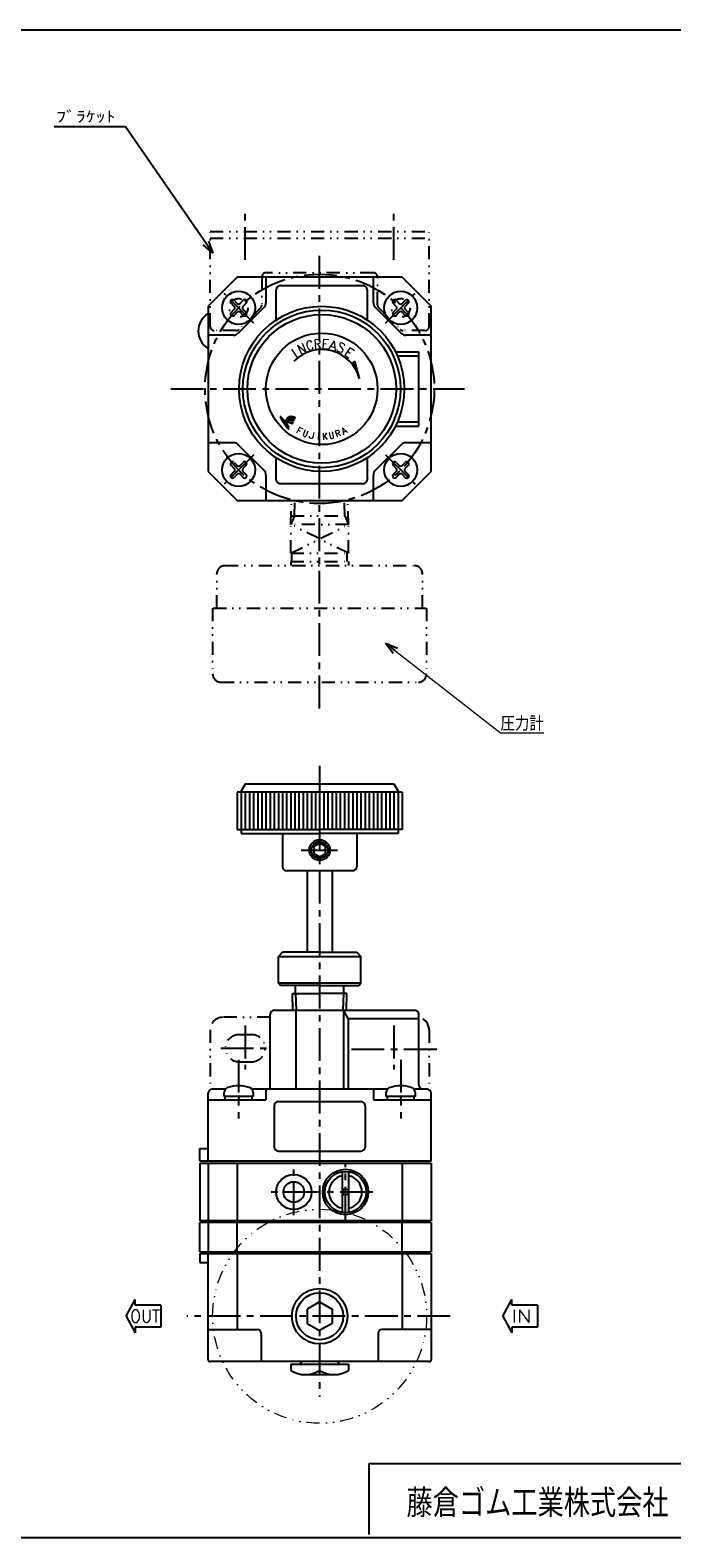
# Model space of a CAD drawing. Header units: millimetres. Extents: x -297 to 286, y -210 to 183.
# Tile 2 of 3: x -89 to 67, y -182 to 183. Entities that reach past the tile are written whole.
import ezdxf
from ezdxf.enums import TextEntityAlignment as Align

# ---------------------------------------------------------------- set-up
doc = ezdxf.new("R2010")
doc.units = ezdxf.units.MM
doc.header["$LTSCALE"] = 0.25
doc.linetypes.add('CENTER', pattern=[50.8, 31.75, -6.35, 6.35, -6.35])
doc.linetypes.add('DIVIDE', pattern=[31.75, 12.7, -6.35, 0, -6.35, 0, -6.35])
doc.layers.add('Layer0014', color=7, linetype='Continuous')
doc.layers.add('ZUWAKU', color=7, linetype='Continuous')
doc.styles.add('FdaStyle0', font='txt.shx', dxfattribs={"width": 0.8, "bigfont": 'bigfont'})

# ---------------------------------------------------------------- blocks, each defined once
blk = doc.blocks.new('_OPEN30')
at = {"color": 0, "linetype": 'ByBlock', "lineweight": -2}
for p, q in [((-1, 0.267949), (0, 0)), ((0, 0), (-1, -0.267949)), ((0, 0), (-1, 0))]:
    blk.add_line(p, q, dxfattribs=at)
blk = doc.blocks.new('DC_GROUP_RR-8-2-BA_4')
at = {"color": 4, "linetype": 'Continuous', "lineweight": 25}
blk.add_line((-24.85, 88.84), (-24.93, 88.86), dxfattribs=at)
for centre, radius, start, end in [((-24.6, 87.14), 2.25, 154.1596, 156.5211), ((-22.43, 85.99), 4.7, 151.9983, 153.0993), ((-23.85, 86.83), 3.06, 151.7036, 153.3939), ((-25.37, 87.61), 1.35, 146.3137, 150.2603), ((-22.77, 85.97), 4.43, 145.7977, 147.2876), ((-26.08, 88.21), 0.428, 137.9478, 145.4483), ((-21.97, 84.85), 5.74, 139.6104, 140.4429), ((-25.69, 88), 0.863, 133.8815, 139.3431), ((-25.89, 88.21), 0.579, 126.6419, 133.6018), ((-32.62, 97.53), 10.92, 305.802, 306.198), ((-25.5, 87.86), 1.09, 123.5906, 128.4094), ((-25.71, 88.13), 0.747, 113.6113, 121.5603), ((-25.47, 87.64), 1.29, 109.8131, 114.4884), ((-25.49, 87.66), 1.26, 105.6944, 109.3068), ((-25.69, 88.41), 0.485, 101.7235, 106.5255), ((-25.46, 87.39), 1.54, 99.1241, 102.6775), ((-25.5, 87.56), 1.36, 93.8559, 98.561), ((-25.49, 87.58), 1.35, 90.2765, 94.1452), ((-25.51, 87.17), 1.75, 87.3084, 89.7512), ((-25.78, 79.29), 9.64, 87.3301, 87.8618), ((-25.38, 87.76), 1.16, 84.1175, 87.6106), ((-25.8, 84.31), 4.64, 82.4113, 83.3245), ((-25.92, 82.69), 6.25, 82.4618, 83.2741), ((-25.3, 87.45), 1.46, 78.7109, 82.0424), ((-26.2, 83.06), 5.93, 77.6612, 78.5158), ((-25.7, 84.77), 4.16, 76.5305, 78.1041), ((-26.52, 81.42), 7.61, 75.3044, 76.4448), ((-25.88, 83.88), 5.06, 74.0939, 75.2655)]:
    blk.add_arc(centre, radius, start, end, dxfattribs=at)
blk = doc.blocks.new('DC_GROUP_RR-8-2-BA_5')
at = {"color": 4, "linetype": 'Continuous', "lineweight": 25}
blk.add_line((-26.73, 87.91), (-26.82, 87.72), dxfattribs=at)
for centre, radius, start, end in [((-19.38, 84.07), 8.29, 153.8872, 155.2023), ((-5.71, 77.69), 23.37, 153.7299, 154.0739), ((-21.36, 85.05), 6.08, 155.7385, 157.3306)]:
    blk.add_arc(centre, radius, start, end, dxfattribs=at)
blk = doc.blocks.new('DC_GROUP_RR-8-2-BA_6')
at = {"color": 4, "linetype": 'Continuous', "lineweight": 25}
for centre, radius, start, end in [((-24.37, 86.27), 2.66, 143.5786, 150.7996), ((-24.81, 86.54), 2.15, 134.1532, 142.386), ((-25.98, 87.77), 0.451, 115.6669, 136.3331), ((-25.59, 87.1), 1.23, 106.453, 118.6432), ((-25.72, 87.37), 0.935, 87.9667, 103.3335), ((-25.68, 86.59), 1.71, 82.9246, 90.3904), ((-26.12, 83.48), 4.86, 78.9614, 82.3102), ((-25.82, 84.82), 3.48, 76.1085, 79.5651), ((-27.09, 79.95), 8.51, 74.2397, 75.6821), ((-19.99, 83.73), 7.73, 150.2166, 151.9818)]:
    blk.add_arc(centre, radius, start, end, dxfattribs=at)
blk = doc.blocks.new('DC_GROUP_RR-8-2-BA_7')
at = {"color": 4, "linetype": 'Continuous', "lineweight": 25}
for centre, radius, start, end in [((-24.76, 88.2), 0.0529, 252.8981, 295.1278), ((-25.02, 88.58), 0.514, 303.2931, 308.7069), ((-24.7, 88.2), 0.0276, 285.4206, 1.2643), ((-55.34, 101.84), 33.56, 336.0229, 336.3317), ((-0.87, 77.71), 26.01, 155.4396, 155.8221), ((-16.67, 85.05), 8.6, 155.419, 156.1641), ((-24.55, 88.62), 0.143, 52.5201, 66.2857), ((-25.12, 88.96), 0.712, 332.7063, 339.2217), ((-24.47, 88.72), 0.0258, 332.3209, 49.311)]:
    blk.add_arc(centre, radius, start, end, dxfattribs=at)
blk = doc.blocks.new('DC_GROUP_RR-8-2-BA_8')
at = {"color": 4, "linetype": 'Continuous', "lineweight": 25}
for centre, radius, start, end in [((-25.81, 86.93), 1.06, 101.4115, 111.7469), ((-25.86, 86.72), 1.26, 88.7756, 97.5488), ((-25.76, 86.43), 1.55, 84.5826, 92.4321), ((-25.93, 85.78), 2.22, 75.5586, 81.7984), ((-30.78, 64.43), 24.11, 76.5307, 77.0586), ((-29.39, 70.81), 17.58, 75.2581, 76.0873)]:
    blk.add_arc(centre, radius, start, end, dxfattribs=at)
blk = doc.blocks.new('DC_GROUP_RR-8-2-BA_9')
at = {"color": 4, "linetype": 'Continuous', "lineweight": 25}
for centre, radius, start, end in [((-25.34, 86.51), 1.66, 133.9103, 140.1366), ((-25.72, 86.92), 1.11, 124.9045, 134.3384), ((-25.51, 86.53), 1.55, 116.7491, 123.3108), ((-21.95, 84.27), 5.74, 146.4952, 148.654), ((-25.29, 86.47), 1.73, 140.1478, 146.2166)]:
    blk.add_arc(centre, radius, start, end, dxfattribs=at)
blk = doc.blocks.new('DC_GROUP_RR-8-2-BA_10')
at = {"color": 4, "linetype": 'Continuous', "lineweight": 25}
for centre, radius, start, end in [((-26.06, 86.67), 0.882, 125.0997, 135.311), ((-26.23, 86.88), 0.609, 106.7194, 123.1077), ((-26.15, 86.61), 0.889, 95.0209, 106.77), ((-26.16, 86.71), 0.792, 83.4318, 94.9938), ((-26.25, 85.89), 1.62, 77.2777, 83.6899), ((-26.98, 82.77), 4.81, 74.4539, 76.9118), ((-27.75, 79.55), 8.13, 73.7332, 75.3101), ((-41.62, 35.83), 53.99, 72.4107, 72.6038), ((-24.6, 89.69), 2.5, 253.7235, 257.0779)]:
    blk.add_arc(centre, radius, start, end, dxfattribs=at)
blk = doc.blocks.new('DC_GROUP_RR-8-2-BA_11')
at = {"color": 4, "linetype": 'Continuous', "lineweight": 25}
for centre, radius, start, end in [((-25.16, 87.33), 0.073, 272.1073, 297.0668), ((-25.2, 87.36), 0.109, 305.6302, 324.6945)]:
    blk.add_arc(centre, radius, start, end, dxfattribs=at)
blk = doc.blocks.new('DC_GROUP_RR-8-2-BA_12')
at = {"color": 4, "linetype": 'Continuous', "lineweight": 25}
for centre, radius, start, end in [((-24.93, 87.78), 0.0381, 38.3896, 74.0601), ((-24.94, 87.78), 0.0481, 350.6874, 21.1754)]:
    blk.add_arc(centre, radius, start, end, dxfattribs=at)
blk = doc.blocks.new('DC_GROUP_RR-8-2-BA_13')
at = {"color": 4, "linetype": 'Continuous', "lineweight": 25}
for centre, radius, start, end in [((-47.56, 72.63), 25.61, 33.693, 34.9555), ((-42.16, 76.41), 19.02, 31.6958, 33.2354)]:
    blk.add_arc(centre, radius, start, end, dxfattribs=at)
blk = doc.blocks.new('DC_GROUP_RR-8-2-BA_14')
at = {"color": 4, "linetype": 'Continuous', "lineweight": 25}
for centre, radius, start, end in [((-43.48, 75.05), 20.82, 34.3135, 35.9326), ((-37.84, 79.07), 13.89, 31.5928, 33.7135)]:
    blk.add_arc(centre, radius, start, end, dxfattribs=at)
blk = doc.blocks.new('DC_GROUP_RR-8-2-BA_15')
at = {"color": 4, "linetype": 'Continuous', "lineweight": 25}
for centre, radius, start, end in [((-26.03, 86.42), 0.0743, 291.388, 320.612), ((-26.03, 86.39), 0.056, 336.9074, 12.2453)]:
    blk.add_arc(centre, radius, start, end, dxfattribs=at)
blk = doc.blocks.new('DC_GROUP_RR-8-2-BA_16')
at = {"color": 4, "linetype": 'Continuous', "lineweight": 25}
for centre, radius, start, end in [((-26.03, 85.95), 0.0169, 260.8193, 351.1807), ((-26.32, 85.99), 0.303, 352.0672, 4.6376)]:
    blk.add_arc(centre, radius, start, end, dxfattribs=at)
blk = doc.blocks.new('DC_GROUP_RR-8-2-BA_17')
at = {"color": 4, "linetype": 'Continuous', "lineweight": 25}
for centre, radius, start, end in [((-26.9, 88.38), 0.67, 192.2371, 200.6896), ((-26.11, 88.7), 1.52, 201.5019, 208.2552), ((-21.92, 90.93), 6.26, 208.0826, 210.419), ((-23.29, 90.09), 4.66, 210.0026, 213.4797), ((-10.46, 98.52), 20.01, 213.3592, 214.7519), ((-19.11, 92.49), 9.46, 214.6023, 216.9552), ((-15.1, 95.63), 14.56, 217.3477, 218.6891), ((-16.24, 94.53), 12.98, 218.0128, 219.9295), ((-24.61, 87.54), 2.07, 220.2779, 227.3133)]:
    blk.add_arc(centre, radius, start, end, dxfattribs=at)
blk = doc.blocks.new('DC_GROUP_RR-8-2-BA_18')
at = {"color": 4, "linetype": 'Continuous', "lineweight": 25}
for centre, radius, start, end in [((-28.68, 86.67), 1.99, 46.4098, 53.1264), ((-29.43, 85.98), 3.01, 39.4447, 45.1725), ((-33.76, 82.39), 8.63, 37.5621, 39.5655)]:
    blk.add_arc(centre, radius, start, end, dxfattribs=at)
blk = doc.blocks.new('DC_GROUP_RR-8-2-BA_19')
at = {"color": 4, "linetype": 'Continuous', "lineweight": 25}
for centre, radius, start, end in [((-27.5, 88.25), 0.0485, 137.1831, 190.911), ((-27.55, 88.2), 0.0872, 48.1818, 84.101)]:
    blk.add_arc(centre, radius, start, end, dxfattribs=at)
blk = doc.blocks.new('DC_GROUP_RR-8-2-BA_20')
at = {"color": 4, "linetype": 'Continuous', "lineweight": 25}
for centre, radius, start, end in [((-26.93, 87.7), 0.0442, 283.2865, 322.9887), ((-27.1, 87.79), 0.237, 328.3091, 341.1705)]:
    blk.add_arc(centre, radius, start, end, dxfattribs=at)
blk = doc.blocks.new('DC_GROUP_RR-8-2-BA_21')
at = {"color": 4, "linetype": 'Continuous', "lineweight": 25}
for centre, radius, start, end in [((-28.97, 87.53), 1.72, 47.4334, 54.4999), ((-30.98, 85.41), 4.64, 42.8097, 46.8039), ((-33.14, 83.41), 7.58, 40.4704, 42.783), ((-36.2, 80.63), 11.72, 39.1649, 41.0993), ((-35.59, 81.28), 10.84, 36.4519, 38.5629)]:
    blk.add_arc(centre, radius, start, end, dxfattribs=at)
blk = doc.blocks.new('DC_GROUP_RR-8-2-BA_22')
at = {"color": 4, "linetype": 'Continuous', "lineweight": 25}
for centre, radius, start, end in [((-27.92, 88.83), 0.127, 138.8509, 166.2792), ((-27.97, 88.84), 0.0836, 86.8462, 123.2548)]:
    blk.add_arc(centre, radius, start, end, dxfattribs=at)
blk = doc.blocks.new('DC_GROUP_RR-8-2-BA_23')
at = {"color": 4, "linetype": 'Continuous', "lineweight": 25}
for centre, radius, start, end in [((-26.76, 89.16), 1.32, 193.3258, 201.5156), ((-25.83, 89.59), 2.34, 202.9342, 210.0439), ((-18.74, 93.61), 10.49, 209.6145, 211.8441), ((-14.8, 95.98), 15.1, 211.6163, 213.1514), ((3.3, 107.9), 36.76, 213.2841, 213.9605)]:
    blk.add_arc(centre, radius, start, end, dxfattribs=at)
blk = doc.blocks.new('DC_GROUP_RR-8-2-BA_24')
at = {"color": 4, "linetype": 'Continuous', "lineweight": 25}
for centre, radius, start, end in [((11.81, 115.88), 48.32, 216.1662, 216.4812), ((-4.17, 104.08), 28.45, 216.5121, 217.1406), ((39.81, 137.55), 83.72, 217.2285, 217.4483), ((-19.8, 91.81), 8.58, 217.0043, 218.598), ((-20.26, 91.55), 8.06, 219.1584, 220.9647), ((-20.49, 91.27), 7.7, 220.5305, 222.5038), ((-23.81, 88.27), 3.22, 223.039, 226.3838)]:
    blk.add_arc(centre, radius, start, end, dxfattribs=at)
blk = doc.blocks.new('DC_GROUP_RR-8-2-BA_25')
at = {"color": 4, "linetype": 'Continuous', "lineweight": 25}
for p, q in [((-26.87, 87.61), (-26.69, 87.58)), ((-26.86, 87.64), (-26.67, 87.61)), ((-26.84, 87.68), (-26.65, 87.65)), ((-26.83, 87.71), (-26.63, 87.68)), ((-26.81, 87.74), (-26.61, 87.71)), ((-26.79, 87.78), (-26.59, 87.74)), ((-26.78, 87.81), (-26.57, 87.78)), ((-26.76, 87.84), (-26.55, 87.81)), ((-26.75, 87.87), (-26.53, 87.84)), ((-26.73, 87.91), (-26.5, 87.87)), ((-26.71, 87.94), (-26.48, 87.9)), ((-26.7, 87.97), (-26.45, 87.93)), ((-26.68, 88.01), (-26.42, 87.96)), ((-26.67, 88.04), (-26.4, 88)), ((-26.65, 88.07), (-26.37, 88.03)), ((-26.64, 88.1), (-26.34, 88.06)), ((-26.62, 88.14), (-26.31, 88.09)), ((-26.6, 88.17), (-26.27, 88.12)), ((-26.59, 88.2), (-26.23, 88.15)), ((-26.57, 88.24), (-26.19, 88.18)), ((-26.55, 88.27), (-26.13, 88.2)), ((-26.53, 88.3), (-26.08, 88.23)), ((-26.51, 88.33), (-26.01, 88.25)), ((-26.49, 88.37), (-25.94, 88.28)), ((-26.47, 88.4), (-25.84, 88.3)), ((-26.45, 88.43), (-25.66, 88.3)), ((-26.43, 88.46), (-24.68, 88.19)), ((-26.4, 88.49), (-24.67, 88.22)), ((-26.38, 88.52), (-24.65, 88.25)), ((-26.35, 88.56), (-24.64, 88.28)), ((-26.32, 88.59), (-24.63, 88.32)), ((-26.29, 88.62), (-24.61, 88.35)), ((-26.26, 88.65), (-24.6, 88.38)), ((-26.22, 88.68), (-24.58, 88.42)), ((-26.18, 88.71), (-24.57, 88.45)), ((-26.14, 88.74), (-24.55, 88.48)), ((-26.1, 88.76), (-24.54, 88.52)), ((-26.06, 88.79), (-24.52, 88.55)), ((-26, 88.82), (-24.51, 88.58)), ((-25.94, 88.84), (-24.49, 88.62)), ((-25.87, 88.87), (-24.48, 88.65)), ((-25.79, 88.89), (-24.46, 88.68)), ((-25.68, 88.91), (-24.45, 88.72)), ((-25.54, 88.92), (-24.52, 88.76)), ((-25.2, 88.9), (-24.97, 88.87)), ((-24.94, 88.19), (-24.72, 88.16)), ((-26.98, 87.38), (-26.82, 87.35)), ((-26.96, 87.41), (-26.8, 87.39)), ((-26.95, 87.45), (-26.78, 87.42)), ((-26.95, 87.34), (-26.83, 87.32)), ((-26.93, 87.48), (-26.76, 87.45)), ((-26.92, 87.51), (-26.75, 87.48)), ((-26.92, 87.3), (-26.85, 87.29)), ((-26.9, 87.54), (-26.73, 87.52)), ((-26.9, 87.26), (-26.88, 87.26)), ((-26.89, 87.58), (-26.71, 87.55))]:
    blk.add_line(p, q, dxfattribs=at)
blk = doc.blocks.new('DC_GROUP_RR-8-2-BA_26')
at = {"color": 4, "linetype": 'Continuous', "lineweight": 25}
for p, q in [((-26.61, 87.24), (-26.51, 87.23)), ((-26.6, 87.28), (-26.54, 87.27)), ((-26.58, 87.2), (-26.48, 87.19)), ((-26.55, 87.16), (-26.46, 87.15)), ((-26.52, 87.12), (-26.43, 87.11)), ((-26.49, 87.08), (-26.4, 87.07)), ((-26.46, 87.04), (-26.37, 87.03)), ((-26.43, 87), (-26.35, 86.99)), ((-26.41, 86.96), (-26.32, 86.95)), ((-26.38, 86.92), (-26.29, 86.91)), ((-26.35, 86.88), (-26.27, 86.87)), ((-26.32, 86.84), (-26.24, 86.83)), ((-26.3, 86.8), (-26.22, 86.79)), ((-26.27, 86.76), (-26.19, 86.75)), ((-26.24, 86.72), (-26.16, 86.71)), ((-26.22, 86.68), (-26.14, 86.67)), ((-26.19, 86.64), (-26.11, 86.63)), ((-26.17, 86.6), (-26.09, 86.59)), ((-26.14, 86.57), (-26.06, 86.55)), ((-26.12, 86.53), (-26.04, 86.51)), ((-26.09, 86.49), (-26.01, 86.47)), ((-26.07, 86.45), (-25.99, 86.44)), ((-26.04, 86.41), (-25.97, 86.4)), ((-26.02, 86.37), (-25.98, 86.36))]:
    blk.add_line(p, q, dxfattribs=at)
blk = doc.blocks.new('DC_GROUP_RR-8-2-BA_27')
at = {"color": 4, "linetype": 'Continuous', "lineweight": 25}
for p, q in [((-28.04, 88.88), (-27.87, 88.85)), ((-28.04, 88.84), (-27.82, 88.81)), ((-28.03, 88.81), (-27.77, 88.77)), ((-28.02, 88.91), (-27.92, 88.9)), ((-28.02, 88.77), (-27.73, 88.72)), ((-28.01, 88.73), (-27.69, 88.68)), ((-27.99, 88.69), (-27.64, 88.64)), ((-27.98, 88.66), (-27.6, 88.6)), ((-27.96, 88.62), (-27.57, 88.56)), ((-27.94, 88.58), (-27.53, 88.51)), ((-27.92, 88.54), (-27.49, 88.47)), ((-27.9, 88.5), (-27.45, 88.43)), ((-27.88, 88.46), (-27.42, 88.39)), ((-27.86, 88.43), (-27.38, 88.35)), ((-27.84, 88.39), (-27.35, 88.31)), ((-27.82, 88.35), (-27.31, 88.27)), ((-27.79, 88.31), (-27.55, 88.27)), ((-27.77, 88.27), (-27.55, 88.23)), ((-27.75, 88.23), (-27.54, 88.2)), ((-27.72, 88.19), (-27.53, 88.16)), ((-27.7, 88.15), (-27.51, 88.12)), ((-27.68, 88.11), (-27.5, 88.08)), ((-27.65, 88.07), (-27.48, 88.05)), ((-27.63, 88.03), (-27.46, 88.01)), ((-27.6, 87.99), (-27.44, 87.97)), ((-27.58, 87.96), (-27.42, 87.93)), ((-27.55, 87.92), (-27.4, 87.89)), ((-27.53, 87.88), (-27.37, 87.85)), ((-27.5, 87.84), (-27.35, 87.81)), ((-27.49, 88.26), (-27.28, 88.23)), ((-27.48, 87.8), (-27.33, 87.77)), ((-27.45, 87.76), (-27.31, 87.73)), ((-27.43, 88.22), (-27.24, 88.19)), ((-27.43, 87.72), (-27.28, 87.7)), ((-27.4, 87.68), (-27.26, 87.66)), ((-27.38, 88.17), (-27.21, 88.14)), ((-27.38, 87.64), (-27.24, 87.62)), ((-27.33, 88.13), (-27.17, 88.1)), ((-27.29, 88.09), (-27.14, 88.06)), ((-27.25, 88.04), (-27.11, 88.02)), ((-27.21, 88), (-27.07, 87.98)), ((-27.17, 87.96), (-27.04, 87.94)), ((-27.14, 87.92), (-27.01, 87.9)), ((-27.1, 87.88), (-26.98, 87.86)), ((-27.07, 87.84), (-26.95, 87.82)), ((-27.04, 87.8), (-26.92, 87.78)), ((-27, 87.76), (-26.89, 87.74)), ((-26.97, 87.72), (-26.88, 87.7)), ((-26.94, 87.68), (-26.89, 87.67)), ((-27.35, 87.6), (-27.21, 87.58)), ((-27.32, 87.56), (-27.19, 87.54)), ((-27.3, 87.52), (-27.16, 87.5)), ((-27.27, 87.48), (-27.13, 87.46)), ((-27.24, 87.44), (-27.11, 87.42)), ((-27.22, 87.4), (-27.08, 87.38)), ((-27.19, 87.36), (-27.05, 87.34)), ((-27.16, 87.32), (-27.03, 87.3)), ((-27.13, 87.28), (-27, 87.26)), ((-27.1, 87.24), (-26.97, 87.22)), ((-27.07, 87.2), (-26.95, 87.18)), ((-27.04, 87.16), (-26.92, 87.14)), ((-27.01, 87.12), (-26.89, 87.1)), ((-26.98, 87.08), (-26.86, 87.06)), ((-26.95, 87.04), (-26.83, 87.02)), ((-26.92, 87), (-26.81, 86.98)), ((-26.89, 86.96), (-26.78, 86.94)), ((-26.86, 86.92), (-26.75, 86.9)), ((-26.83, 86.88), (-26.72, 86.86)), ((-26.8, 86.84), (-26.69, 86.82)), ((-26.77, 86.8), (-26.66, 86.78)), ((-26.74, 86.76), (-26.63, 86.74)), ((-26.71, 86.72), (-26.6, 86.7)), ((-26.68, 86.68), (-26.56, 86.66)), ((-26.65, 86.64), (-26.53, 86.62)), ((-26.62, 86.6), (-26.5, 86.58)), ((-26.59, 86.56), (-26.47, 86.54)), ((-26.55, 86.52), (-26.44, 86.5)), ((-26.52, 86.48), (-26.4, 86.46)), ((-26.49, 86.44), (-26.37, 86.42)), ((-26.46, 86.4), (-26.34, 86.38)), ((-26.42, 86.35), (-26.31, 86.34)), ((-26.39, 86.31), (-26.27, 86.3)), ((-26.35, 86.27), (-26.24, 86.25)), ((-26.32, 86.23), (-26.21, 86.21)), ((-26.28, 86.19), (-26.17, 86.17)), ((-26.24, 86.15), (-26.13, 86.13)), ((-26.21, 86.11), (-26.09, 86.09)), ((-26.17, 86.07), (-26.05, 86.05)), ((-26.13, 86.02), (-26.01, 86.01)), ((-26.09, 85.98), (-26.01, 85.97)), ((-26.04, 85.94), (-26.02, 85.94))]:
    blk.add_line(p, q, dxfattribs=at)
blk = doc.blocks.new('DC_GROUP_RR-8-2-BA_3')
at = {"color": 4, "linetype": 'Continuous', "lineweight": 25}
for p, q in [((-25.11, 87.29), (-24.9, 87.78)), ((-26.97, 87.39), (-26.98, 87.38)), ((-26.98, 87.38), (-26.89, 87.26)), ((-26.89, 87.26), (-26.85, 87.28)), ((-26.85, 87.25), (-26.86, 87.22)), ((-26.86, 87.22), (-26.81, 87.14)), ((-26.81, 87.36), (-26.85, 87.28)), ((-26.81, 87.14), (-26.79, 87.17)), ((-26.69, 87.29), (-26.79, 87.17)), ((-26.56, 87.3), (-26.62, 87.26))]:
    blk.add_line(p, q, dxfattribs=at)
at = {"linetype": 'Continuous'}
for name in ['DC_GROUP_RR-8-2-BA_22', 'DC_GROUP_RR-8-2-BA_23', 'DC_GROUP_RR-8-2-BA_27', 'DC_GROUP_RR-8-2-BA_21', 'DC_GROUP_RR-8-2-BA_19', 'DC_GROUP_RR-8-2-BA_17', 'DC_GROUP_RR-8-2-BA_18', 'DC_GROUP_RR-8-2-BA_25', 'DC_GROUP_RR-8-2-BA_5', 'DC_GROUP_RR-8-2-BA_20', 'DC_GROUP_RR-8-2-BA_9', 'DC_GROUP_RR-8-2-BA_6', 'DC_GROUP_RR-8-2-BA_4', 'DC_GROUP_RR-8-2-BA_8', 'DC_GROUP_RR-8-2-BA_12', 'DC_GROUP_RR-8-2-BA_7', 'DC_GROUP_RR-8-2-BA_24', 'DC_GROUP_RR-8-2-BA_10', 'DC_GROUP_RR-8-2-BA_14', 'DC_GROUP_RR-8-2-BA_26', 'DC_GROUP_RR-8-2-BA_13', 'DC_GROUP_RR-8-2-BA_16', 'DC_GROUP_RR-8-2-BA_15', 'DC_GROUP_RR-8-2-BA_11']:
    blk.add_blockref(name, (0, 0), dxfattribs=at)

msp = doc.modelspace()

# ---------------------------------------------------------------- linework, layer by layer
at = {"color": 4, "linetype": 'Continuous', "lineweight": 25}
for p, q in [((-65.51, 159.09), (-82.77, 159.09)), ((-44.35, 128.49), (-65.51, 159.09)), ((-38.51, 122.66), (-45.51, 115.66)), ((1.49, 122.66), (-38.51, 122.66)), ((-31.51, 122.66), (-31.51, 116.51)), ((-28.01, 120.66), (-8.01, 120.66)), ((-5.51, 116.51), (-5.51, 122.66)), ((8.49, 115.66), (1.49, 122.66)), ((-38.48, 116.34), (-39.24, 117.1)), ((-37.78, 116.34), (-37.02, 117.1)), ((-29.01, 112.36), (-29.01, 119.66)), ((-7.01, 119.66), (-7.01, 112.36)), ((0, 117.1), (0.76, 116.34)), ((1.47, 116.34), (2.23, 117.1)), ((-45.51, 115.66), (-45.51, 75.66)), ((-39.19, 115.63), (-39.95, 116.39)), ((-39.95, 114.16), (-39.19, 114.92)), ((-38.48, 114.22), (-39.24, 113.46)), ((-38.3, 109.1), (-31.95, 115.45)), ((-37.02, 113.46), (-37.78, 114.22)), ((-36.31, 116.39), (-37.07, 115.63)), ((-36.31, 114.16), (-37.07, 114.92)), ((-5.07, 115.45), (1.29, 109.1)), ((0.05, 115.63), (-0.71, 116.39)), ((-0.71, 114.16), (0.05, 114.92)), ((0, 113.46), (0.76, 114.22)), ((2.23, 113.46), (1.47, 114.22)), ((2.18, 115.63), (2.94, 116.39)), ((2.18, 114.92), (2.94, 114.16)), ((8.49, 75.66), (8.49, 115.66)), ((-39.36, 108.66), (-45.51, 108.66)), ((8.49, 108.66), (2.35, 108.66)), ((-9.98, 102.39), (-10.74, 101.76)), ((-9.98, 102.39), (-10.68, 101.7)), ((-8.84, 98.11), (-9.98, 102.39)), ((-0.15, 104.66), (5.49, 104.66)), ((0.32, 103.66), (5.49, 103.66)), ((5.49, 86.66), (5.49, 104.66)), ((-9.92, 102.17), (-10.56, 101.54)), ((-9.86, 101.95), (-10.43, 101.38)), ((-9.81, 101.72), (-10.31, 101.22)), ((-9.75, 101.5), (-10.2, 101.05)), ((-9.69, 101.28), (-10.08, 100.88)), ((-9.63, 101.06), (-9.97, 100.71)), ((-9.57, 100.83), (-9.86, 100.54)), ((-9.51, 100.61), (-9.76, 100.36)), ((-9.45, 100.39), (-9.66, 100.17)), ((-9.39, 100.16), (-9.56, 99.99)), ((-9.33, 99.94), (-9.47, 99.8)), ((-9.27, 99.72), (-9.38, 99.61)), ((-9.21, 99.49), (-9.29, 99.41)), ((-9.15, 99.27), (-9.21, 99.21)), ((-9.09, 99.05), (-9.13, 99.01)), ((-9.03, 98.82), (-9.05, 98.8)), ((-8.97, 98.6), (-8.98, 98.59)), ((-8.91, 98.38), (-8.92, 98.36)), ((0.32, 87.66), (5.49, 87.66)), ((0.12, 86.66), (5.49, 86.66)), ((-45.51, 82.66), (-39.36, 82.66)), ((-31.95, 75.86), (-38.3, 82.22)), ((1.29, 82.22), (-5.07, 75.86)), ((2.35, 82.66), (8.49, 82.66)), ((-39.19, 76.39), (-39.95, 77.15)), ((-39.24, 77.85), (-38.48, 77.09)), ((-37.02, 77.85), (-37.78, 77.09)), ((-36.31, 77.15), (-37.07, 76.39)), ((-29.01, 73.66), (-29.01, 78.95)), ((-7.01, 78.95), (-7.01, 73.66)), ((-0.71, 77.15), (0.05, 76.39)), ((0, 77.85), (0.76, 77.09)), ((1.47, 77.09), (2.23, 77.85)), ((2.94, 77.15), (2.18, 76.39)), ((-45.51, 75.66), (-38.51, 68.66)), ((-39.19, 75.68), (-39.95, 74.92)), ((-38.48, 74.97), (-39.24, 74.21)), ((-37.02, 74.21), (-37.78, 74.97)), ((-37.07, 75.68), (-36.31, 74.92)), ((-31.51, 74.8), (-31.51, 68.66)), ((-5.51, 68.66), (-5.51, 74.8)), ((-0.71, 74.92), (0.05, 75.68)), ((0.76, 74.97), (0, 74.21)), ((1.47, 74.97), (2.23, 74.21)), ((1.49, 68.66), (8.49, 75.66)), ((2.18, 75.68), (2.94, 74.92)), ((-8.01, 72.66), (-28.01, 72.66)), ((-38.51, 68.66), (1.49, 68.66)), ((-36.51, 0.01), (-37.66, -1.99)), ((-36.51, 0.01), (-0.51, 0.01)), ((-0.51, 0.01), (0.65, -1.99)), ((1.49, -1.99), (-38.51, -1.99)), ((-38.51, -1.99), (-38.51, -10.99)), ((-37.51, -1.99), (-37.51, -10.99)), ((-36.51, -1.99), (-36.51, -10.99)), ((-35.51, -1.99), (-35.51, -10.99)), ((-34.51, -1.99), (-34.51, -10.99)), ((-33.51, -1.99), (-33.51, -10.99)), ((-32.51, -1.99), (-32.51, -10.99)), ((-31.51, -1.99), (-31.51, -10.99)), ((-30.51, -1.99), (-30.51, -10.99)), ((-29.51, -1.99), (-29.51, -10.99)), ((-28.51, -1.99), (-28.51, -10.99)), ((-27.51, -1.99), (-27.51, -10.99)), ((-26.51, -1.99), (-26.51, -10.99)), ((-25.51, -1.99), (-25.51, -10.99)), ((-24.51, -1.99), (-24.51, -10.99)), ((-23.51, -1.99), (-23.51, -10.99)), ((-22.51, -1.99), (-22.51, -10.99)), ((-21.51, -1.99), (-21.51, -10.99)), ((-20.51, -1.99), (-20.51, -10.99)), ((-19.51, -1.99), (-19.51, -10.99)), ((-18.51, -1.99), (-18.51, -10.99)), ((-17.51, -1.99), (-17.51, -10.99)), ((-16.51, -1.99), (-16.51, -10.99)), ((-15.51, -1.99), (-15.51, -10.99)), ((-14.51, -1.99), (-14.51, -10.99)), ((-13.51, -1.99), (-13.51, -10.99)), ((-12.51, -1.99), (-12.51, -10.99)), ((-11.51, -1.99), (-11.51, -10.99)), ((-10.51, -1.99), (-10.51, -10.99)), ((-9.51, -1.99), (-9.51, -10.99)), ((-8.51, -1.99), (-8.51, -10.99)), ((-7.51, -1.99), (-7.51, -10.99)), ((-6.51, -1.99), (-6.51, -10.99)), ((-5.51, -1.99), (-5.51, -10.99)), ((-4.51, -1.99), (-4.51, -10.99)), ((-3.51, -1.99), (-3.51, -10.99)), ((-2.51, -1.99), (-2.51, -10.99)), ((-1.51, -1.99), (-1.51, -10.99)), ((-0.51, -1.99), (-0.51, -10.99)), ((0.49, -1.99), (0.49, -10.99)), ((1.49, -1.99), (1.49, -10.99)), ((-38.51, -10.99), (-18.51, -10.99)), ((-37.51, -10.99), (-37.51, -11.99)), ((-37.51, -11.99), (-18.51, -11.99)), ((-27.51, -11.99), (-27.51, -19.99)), ((-18.51, -14.34), (-19.94, -15.16)), ((1.49, -10.99), (-18.51, -10.99)), ((0.49, -11.99), (-18.51, -11.99)), ((-17.08, -15.16), (-18.51, -14.34)), ((-9.51, -11.99), (-9.51, -19.99)), ((0.49, -10.99), (0.49, -11.99)), ((-22.98, -15.99), (-14.17, -15.99)), ((-19.94, -15.16), (-19.94, -16.81)), ((-19.94, -16.81), (-18.51, -17.64)), ((-18.51, -17.64), (-17.08, -16.81)), ((-17.08, -16.81), (-17.08, -15.16)), ((-10.51, -20.99), (-26.51, -20.99)), ((-21.51, -20.99), (-21.51, -40.75)), ((-15.51, -20.99), (-15.51, -40.75)), ((-27.51, -40.75), (-28.51, -41.75)), ((-28.51, -48.25), (-28.51, -41.75)), ((-28.51, -41.75), (-8.51, -41.75)), ((-18.51, -40.75), (-27.51, -40.75)), ((-18.51, -40.75), (-9.51, -40.75)), ((-9.51, -40.75), (-8.51, -41.75)), ((-8.51, -48.25), (-8.51, -41.75)), ((-28.01, -48.75), (-28.51, -48.25)), ((-8.51, -48.25), (-28.51, -48.25)), ((-18.51, -48.75), (-28.01, -48.75)), ((-25.1, -50.75), (-18.51, -50.75)), ((-24.98, -54.7), (-25.1, -50.75)), ((-24.35, -50.75), (-24.35, -48.75)), ((-24.35, -50.75), (-24.23, -54.78)), ((-18.51, -48.75), (-9.01, -48.75)), ((-11.91, -50.75), (-18.51, -50.75)), ((-12.78, -54.78), (-12.66, -50.75)), ((-12.66, -50.75), (-12.66, -48.75)), ((-12.04, -54.78), (-11.91, -50.75)), ((-9.01, -48.75), (-8.51, -48.25)), ((-30.46, -73.88), (-30.46, -55.78)), ((-29.46, -54.78), (4.49, -54.78)), ((-24.28, -54.78), (-24.28, -73.88)), ((-12.73, -54.78), (-12.73, -73.88)), ((-11.58, -56.78), (-12.73, -54.78)), ((-11.58, -56.78), (5.49, -56.78)), ((-11.58, -56.78), (-11.58, -73.88)), ((5.49, -72.88), (5.49, -55.78)), ((-45.51, -91.28), (-45.51, -74.88)), ((-45.51, -76.48), (-31.51, -76.48)), ((-41.33, -73.88), (-44.51, -73.88)), ((-41.63, -75.68), (-41.63, -74.7)), ((-34.63, -75.68), (-41.63, -75.68)), ((-41.43, -75.68), (-41.43, -76.48)), ((-38.02, -75.68), (-38.23, -76.48)), ((-2.09, -73.88), (-34.92, -73.88)), ((-34.83, -76.48), (-34.83, -75.68)), ((-34.63, -74.7), (-34.63, -75.68)), ((-31.51, -73.88), (-31.51, -76.48)), ((-5.51, -73.88), (-5.51, -76.48)), ((-5.51, -76.48), (8.49, -76.48)), ((-2.39, -75.68), (-2.39, -74.7)), ((4.61, -75.68), (-2.39, -75.68)), ((-2.19, -75.68), (-2.19, -76.48)), ((1.22, -75.68), (1.01, -76.48)), ((7.49, -73.88), (4.32, -73.88)), ((4.41, -76.48), (4.41, -75.68)), ((4.61, -74.7), (4.61, -75.68)), ((8.49, -91.28), (8.49, -74.88)), ((-29.51, -77.88), (-29.51, -87.88)), ((-28.51, -76.88), (-8.51, -76.88)), ((-7.51, -77.88), (-7.51, -87.88)), ((-47.52, -88.28), (-45.51, -88.28)), ((-47.52, -91.28), (-47.52, -88.28)), ((-28.51, -88.88), (-8.51, -88.88)), ((8.49, -91.28), (-47.52, -91.28)), ((-47.52, -91.78), (8.49, -91.78)), ((-47.52, -91.78), (-47.52, -105.78)), ((-45.51, -91.78), (-45.51, -105.78)), ((-38.51, -91.78), (-38.51, -105.78)), ((-13.01, -103.72), (-13.01, -93.83)), ((-11.51, -93.83), (-11.51, -103.72)), ((1.49, -91.78), (1.49, -105.78)), ((8.49, -91.78), (8.49, -105.78)), ((8.49, -105.78), (-47.52, -105.78)), ((8.49, -106.16), (-47.52, -106.16)), ((-47.52, -113.26), (-47.52, -106.16)), ((-45.51, -106.16), (-45.51, -113.26)), ((-38.51, -113.26), (-38.51, -106.16)), ((1.49, -113.26), (1.49, -106.16)), ((8.49, -106.16), (8.49, -113.26)), ((-47.52, -113.26), (8.49, -113.26)), ((-47.52, -113.64), (8.49, -113.64)), ((-47.52, -113.64), (-47.52, -115.86)), ((-47.52, -115.86), (-45.51, -115.86)), ((-45.51, -139.34), (-45.51, -113.64)), ((-45.01, -113.26), (-45.01, -113.64)), ((-38.51, -113.64), (-38.51, -132.04)), ((1.49, -113.64), (1.49, -132.04)), ((8.49, -113.64), (8.49, -139.34)), ((-65.37, -128.84), (-63.2, -124.78)), ((-63.2, -126.18), (-63.2, -124.78)), ((-56.99, -126.18), (-63.2, -126.18)), ((-56.99, -126.18), (-56.99, -131.49)), ((-18.51, -125.37), (-21.51, -127.1)), ((-21.51, -127.1), (-21.51, -130.57)), ((-18.51, -125.37), (-15.51, -127.1)), ((-15.51, -127.1), (-15.51, -130.57)), ((25.87, -128.84), (28.04, -124.78)), ((28.04, -126.18), (28.04, -124.78)), ((34.25, -126.18), (28.04, -126.18)), ((34.25, -126.18), (34.25, -131.49)), ((-65.37, -128.84), (-63.2, -132.9)), ((-21.51, -130.57), (-18.51, -132.3)), ((-15.51, -130.57), (-18.51, -132.3)), ((25.87, -128.84), (28.04, -132.9)), ((-56.99, -131.49), (-63.2, -131.49)), ((-63.2, -131.49), (-63.2, -132.9)), ((-45.51, -132.04), (-33.63, -132.04)), ((-32.63, -133.04), (-32.63, -139.84)), ((-4.38, -133.04), (-4.38, -139.84)), ((8.49, -132.04), (-3.38, -132.04)), ((34.25, -131.49), (28.04, -131.49)), ((28.04, -131.49), (28.04, -132.9)), ((7.99, -139.84), (-45.01, -139.84)), ((-25.51, -140.49), (-11.51, -140.49)), ((-25.51, -140.49), (-25.51, -141.99)), ((-23.41, -140.49), (-22.76, -139.84)), ((-18.51, -140.49), (-18.51, -141.99)), ((-13.61, -140.49), (-14.26, -139.84)), ((-11.51, -140.49), (-11.51, -141.99)), ((-22.01, -142.99), (-15.01, -142.99)), ((-6.5, -181.7), (-6.5, -164.5)), ((-6.5, -164.5), (280, -164.5))]:
    msp.add_line(p, q, dxfattribs=at)
at = {"color": 4, "linetype": 'CENTER', "lineweight": 25}
for p, q in [((-36.51, 126.9), (-36.51, 138.93)), ((-0.51, 126.9), (-0.51, 138.93)), ((-18.51, 18.29), (-18.51, 127.97)), ((-54.56, 95.66), (16.56, 95.66)), ((-18.51, 4.4), (-18.51, -148.38)), ((-36.51, -58.5), (-36.51, -69.15)), ((-0.51, -58.5), (-0.51, -69.15)), ((-42.47, -63.98), (-30.2, -63.98)), ((9.84, -64.28), (-11.49, -64.28)), ((-38.13, -66.74), (-38.13, -80.98)), ((1.11, -66.74), (1.11, -80.98)), ((-24.76, -104.4), (-24.76, -93.15)), ((-12.26, -105.43), (-12.26, -92.12)), ((-19.13, -98.78), (-30.38, -98.78)), ((-5.6, -98.78), (-18.91, -98.78)), ((13.09, -128.84), (-50.65, -128.84))]:
    msp.add_line(p, q, dxfattribs=at)
at = {"color": 4, "linetype": 'DIVIDE', "lineweight": 25}
for p, q in [((-45.01, 133.78), (7.99, 133.78)), ((-45.01, 110.78), (-45.01, 133.78)), ((-45.01, 132.18), (7.99, 132.18)), ((7.99, 110.78), (7.99, 133.78)), ((-32.51, 122.78), (-32.51, 116.01)), ((-5.51, 123.78), (-31.51, 123.78)), ((-4.51, 116.01), (-4.51, 122.78)), ((-32.8, 115.3), (-38.03, 110.07)), ((-4.21, 115.3), (1.02, 110.07)), ((-38.74, 109.78), (-44.01, 109.78)), ((6.99, 109.78), (1.73, 109.78)), ((-25.51, 62.86), (-25.33, 68.66)), ((-24.59, 64.92), (-24.47, 68.66)), ((-12.43, 64.92), (-12.54, 68.66)), ((-11.51, 62.86), (-11.68, 68.66)), ((-24.59, 64.92), (-25.51, 62.86)), ((-11.51, 62.86), (-25.51, 62.86)), ((-25.51, 55.86), (-25.51, 62.86)), ((-25.51, 55.86), (-11.51, 62.86)), ((-11.51, 55.86), (-25.51, 62.86)), ((-25.44, 64.92), (-11.57, 64.92)), ((-12.43, 64.92), (-11.51, 62.86)), ((-11.51, 55.86), (-11.51, 62.86)), ((-25.51, 55.86), (-11.51, 55.86)), ((-25.21, 53.86), (-25.21, 56.01)), ((-11.81, 53.86), (-11.81, 56.01)), ((-41.41, 52.86), (4.39, 52.86)), ((-25.51, 53.86), (-11.51, 53.86)), ((-25.51, 53.86), (-25.51, 52.86)), ((-11.51, 53.86), (-11.51, 52.86)), ((-43.41, 42.56), (-43.41, 50.86)), ((6.39, 42.56), (6.39, 50.86)), ((-44.41, 42.56), (-44.41, 26.76)), ((-44.26, 42.56), (7.24, 42.56)), ((7.39, 42.56), (7.39, 26.76)), ((-42.41, 24.66), (5.39, 24.66)), ((-30.46, -56.48), (-42.01, -56.48)), ((-45.01, -59.48), (-45.01, -74.01)), ((-38.01, -60.68), (-35.01, -60.68)), ((7.99, -59.48), (7.99, -74.01)), ((-38.01, -67.28), (-35.01, -67.28))]:
    msp.add_line(p, q, dxfattribs=at)
at = {"color": 4, "linetype": 'Continuous', "lineweight": 13}
for p, q in [((-2.55, 34.1), (25.27, 12.37)), ((25.27, 12.37), (35.77, 12.37))]:
    msp.add_line(p, q, dxfattribs=at)
at = {"color": 4, "linetype": 'CENTER', "lineweight": 25}
msp.add_circle((-18.51, 95.66), 27.75, dxfattribs=at)
at = {"color": 4, "linetype": 'Continuous', "lineweight": 25}
for centre, radius in [((-38.13, 115.28), 4), ((1.12, 115.28), 4), ((-18.01, 95.66), 20), ((-18.01, 95.66), 19.08), ((-18.01, 95.66), 18), ((-18.01, 95.66), 13.5), ((-38.13, 76.03), 4), ((1.12, 76.03), 4), ((-18.51, -15.99), 2.5), ((-18.51, -15.99), 2), ((-24.76, -98.78), 4.25), ((-12.26, -98.78), 5.5), ((-12.26, -98.78), 5), ((-24.76, -98.78), 2.5), ((-12.26, -98.78), 0.75), ((-18.51, -128.84), 6.72), ((-18.51, -128.84), 5.69)]:
    msp.add_circle(centre, radius, dxfattribs=at)
at = {"color": 4, "linetype": 'DIVIDE', "lineweight": 25}
for centre in [(-38.13, 115.28), (1.12, 115.28)]:
    msp.add_circle(centre, 2.25, dxfattribs=at)
at = {"color": 4, "linetype": 'DIVIDE', "lineweight": 13}
msp.add_circle((-18.51, -128.84), 25.9, dxfattribs=at)
at = {"color": 4, "linetype": 'DIVIDE', "lineweight": 25}
for centre, radius, start, end in [((-31.51, 122.78), 1, 90, 180), ((-5.51, 122.78), 1, 0, 90), ((-33.51, 116.01), 1, 315, 360), ((-3.51, 116.01), 1, 180, 225), ((-44.01, 110.78), 1, 180, 270), ((-38.74, 110.78), 1, 270, 315), ((1.73, 110.78), 1, 225, 270), ((6.99, 110.78), 1, 270, 360), ((-41.41, 50.86), 2, 90, 180), ((4.39, 50.86), 2, 0, 90), ((-42.41, 26.66), 2, 180, 270), ((5.39, 26.66), 2, 270, 0), ((-42.01, -59.48), 3, 90, 180), ((4.99, -59.48), 3, 360, 80.4059), ((-38.01, -63.98), 3.3, 90, 270), ((-35.01, -63.98), 3.3, 270, 90)]:
    msp.add_arc(centre, radius, start, end, dxfattribs=at)
at = {"color": 4, "linetype": 'Continuous', "lineweight": 25}
for centre, radius, start, end in [((-28.01, 119.66), 1, 90, 180), ((-8.01, 119.66), 1, 360, 90), ((-39.6, 116.75), 0.5, 45, 225), ((-36.66, 116.75), 0.5, 315, 135), ((-0.35, 116.75), 0.5, 45, 225), ((2.58, 116.75), 0.5, 315, 135), ((-43.11, 109.66), 4.8, 120, 240), ((-39.6, 113.81), 0.5, 135, 315), ((-39.54, 115.28), 0.5, 315, 45), ((-38.13, 116.69), 0.5, 225, 315), ((-38.13, 113.86), 0.5, 45, 135), ((-36.71, 115.28), 0.5, 135, 225), ((-36.66, 113.81), 0.5, 225, 45), ((-33.01, 116.51), 1.5, 315, 360), ((-4.01, 116.51), 1.5, 180, 225), ((-0.35, 113.81), 0.5, 135, 315), ((-0.3, 115.28), 0.5, 315, 45), ((1.12, 116.69), 0.5, 225, 315), ((1.12, 113.86), 0.5, 45, 135), ((2.53, 115.28), 0.5, 135, 225), ((2.58, 113.81), 0.5, 225, 45), ((-39.36, 110.16), 1.5, 270, 315), ((2.35, 110.16), 1.5, 225, 270), ((-18.01, 95.66), 9.5, 15, 135), ((-39.36, 81.16), 1.5, 45, 90), ((2.35, 81.16), 1.5, 90, 135), ((-39.6, 77.5), 0.5, 45, 225), ((-38.13, 77.45), 0.5, 225, 315), ((-36.66, 77.5), 0.5, 315, 135), ((-0.35, 77.5), 0.5, 45, 225), ((1.12, 77.45), 0.5, 225, 315), ((2.58, 77.5), 0.5, 315, 135), ((-39.6, 74.57), 0.5, 135, 315), ((-39.54, 76.03), 0.5, 315, 45), ((-38.13, 74.62), 0.5, 45, 135), ((-36.71, 76.03), 0.5, 135, 225), ((-36.66, 74.57), 0.5, 225, 45), ((-33.01, 74.8), 1.5, 360, 45), ((-28.01, 73.66), 1, 180, 270), ((-8.01, 73.66), 1, 270, 360), ((-4.01, 74.8), 1.5, 135, 180), ((-0.35, 74.57), 0.5, 135, 315), ((-0.3, 76.03), 0.5, 315, 45), ((1.12, 74.62), 0.5, 45, 135), ((2.53, 76.03), 0.5, 135, 225), ((2.58, 74.57), 0.5, 225, 45), ((-26.51, -19.99), 1, 180, 270), ((-10.51, -19.99), 1, 270, 360), ((-29.46, -55.78), 1, 90, 180), ((4.49, -55.78), 1, 360, 90), ((6.49, -72.88), 1, 180, 270), ((-44.51, -74.88), 1, 90, 180), ((-40.33, -74.7), 1.3, 106.6015, 180), ((-38.13, -82.08), 9, 73.3985, 106.6015), ((-35.93, -74.7), 1.3, 360, 73.3985), ((-1.09, -74.7), 1.3, 106.6015, 180), ((1.11, -82.08), 9, 73.3985, 106.6015), ((3.31, -74.7), 1.3, 360, 73.3985), ((7.49, -74.88), 1, 360, 90), ((-28.51, -77.88), 1, 90, 180), ((-8.51, -77.88), 1, 0, 90), ((-28.51, -87.88), 1, 180, 270), ((-8.51, -87.88), 1, 270, 0), ((-12.26, -98.78), 4, 100.8069, 259.1931), ((-12.26, -98.78), 4, 280.8069, 79.1931), ((-33.63, -133.04), 1, 0, 90), ((-3.38, -133.04), 1, 90, 180), ((-45.01, -139.34), 0.5, 180, 270), ((-22.01, -136.36), 6.62, 238.1092, 301.8908), ((-15.01, -136.36), 6.62, 238.1092, 301.8908), ((7.99, -139.34), 0.5, 270, 360)]:
    msp.add_arc(centre, radius, start, end, dxfattribs=at)
at = {"layer": 'Layer0014', "color": 4, "linetype": 'CENTER', "lineweight": 25}
for p, q in [((-34.45, 111.6), (-41.59, 118.74)), ((-2.57, 111.6), (4.58, 118.74)), ((-34.45, 79.71), (-41.59, 72.57)), ((-2.57, 79.71), (4.58, 72.57))]:
    msp.add_line(p, q, dxfattribs=at)
at = {"layer": 'ZUWAKU', "color": 5, "linetype": 'Continuous', "lineweight": 25}
for p, q in [((280, 182.5), (-286, 182.5)), ((286, -182.5), (-286, -182.5))]:
    msp.add_line(p, q, dxfattribs=at)

# ---------------------------------------------------------------- block references
at = {"color": 4, "xscale": 3.000002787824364, "yscale": 2.999989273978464}
for p, rotation in [((-44.35, 128.49), 304.6676042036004), ((-2.55, 34.1), 142.0012675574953)]:
    msp.add_blockref('_OPEN30', p, dxfattribs=dict(at, rotation=rotation))
at = {"linetype": 'Continuous'}
msp.add_blockref('DC_GROUP_RR-8-2-BA_3', (0, 0), dxfattribs=at)

# ---------------------------------------------------------------- texts
at = {"color": 4, "style": 'FdaStyle0'}
for s, height, width, p, p2 in [('ﾌﾞﾗｹｯﾄ', 3, 0.8, (-82.31, 159.99), (-67.91, 159.99)), ('圧力計', 3.5, 0.833333, (25.27, 12.87), (35.77, 12.87)), ('OUT', 3, 0.8, (-64.38, -130.34), (-57.18, -130.34)), ('IN', 3, 0.8, (27.95, -130.34), (32.75, -130.34)), ('藤倉ゴム工業株式会社', 6.75, 0.783333, (2.52, -177.49), (65.97, -177.49))]:
    msp.add_text(s, height=height, dxfattribs=dict(at, width=width)).set_placement(p, p2, align=Align.FIT)
at = {"color": 4, "style": 'FdaStyle0', "width": 0.8}
for s, height, rotation, p, p2 in [('N', 2.3, 25, (-23.18, 104.01), (-21.51, 104.78)), ('C', 2.3, 15, (-21.5, 104.81), (-19.73, 105.29)), ('R', 2.3, 5, (-19.86, 105.28), (-18.03, 105.44)), ('E', 2.3, -5, (-18.16, 105.46), (-16.33, 105.3)), ('A', 2.3, -15, (-16.46, 105.33), (-14.68, 104.86)), ('S', 2.3, -25, (-14.62, 104.97), (-12.96, 104.2)), ('I', 2.3, 35, (-24.76, 102.83), (-23.25, 103.89)), ('E', 2.3, -35, (-12.75, 104.01), (-11.25, 102.96)), ('F', 1.6, -28, (-24.35, 85.1), (-23.22, 84.5)), ('U', 1.6, -20, (-22.82, 84.32), (-21.62, 83.88)), ('J', 1.6, -12, (-21.2, 83.76), (-19.95, 83.49)), ('I', 1.6, -4, (-19.51, 83.43), (-18.23, 83.34)), ('K', 1.6, 4, (-17.79, 83.34), (-16.52, 83.43)), ('U', 1.6, 12, (-16.08, 83.49), (-14.83, 83.76)), ('R', 1.6, 20, (-14.41, 83.88), (-13.21, 84.32)), ('A', 1.6, 28, (-12.8, 84.5), (-11.67, 85.1))]:
    msp.add_text(s, height=height, rotation=rotation, dxfattribs=at).set_placement(p, p2, align=Align.FIT)

doc.saveas('drawing.dxf')
